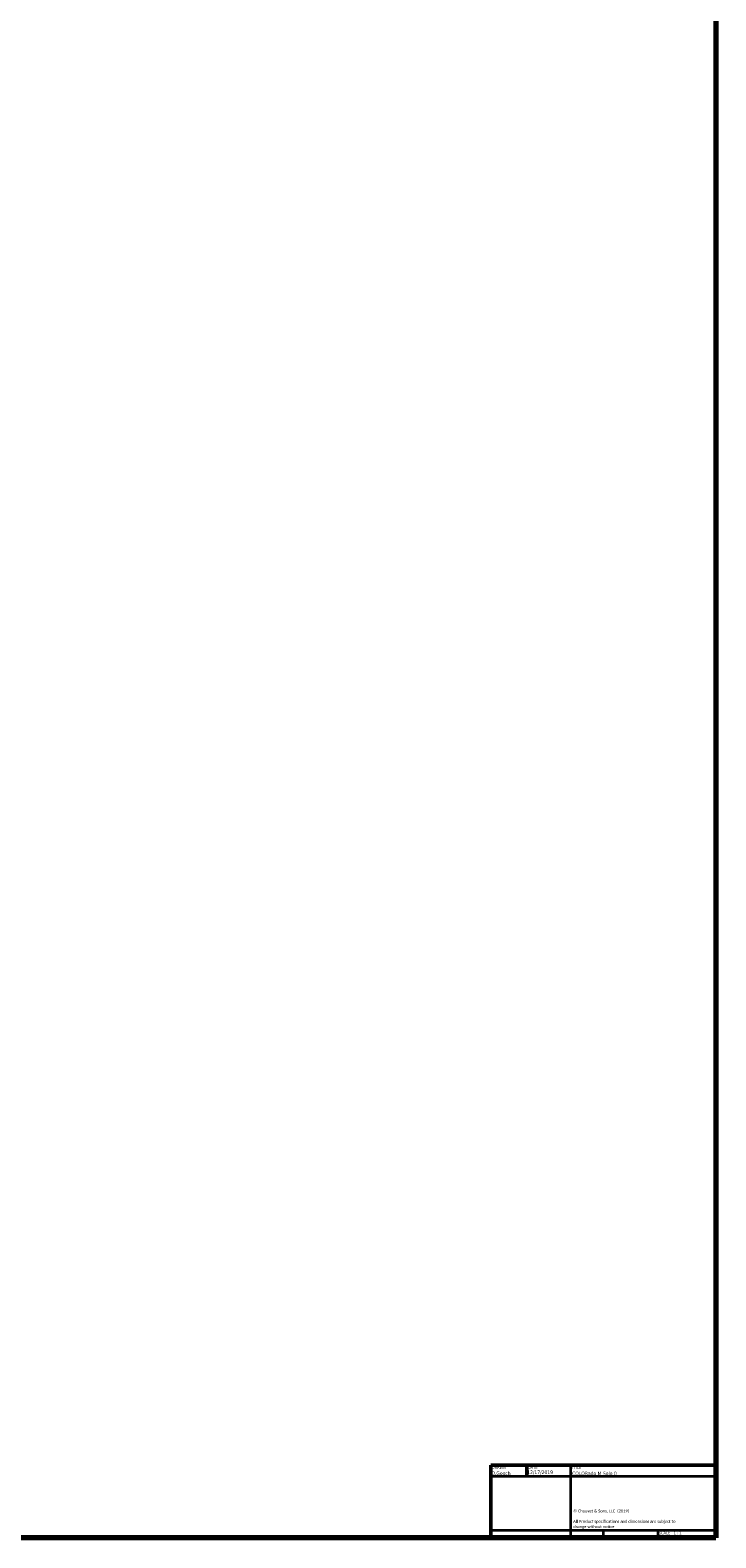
# Model space of a CAD drawing. Header units: millimetres. Extents: x 20 to 2980, y 20 to 2980.
# Tile 3 of 4: x 2380 to 2980, y 20 to 1340. Entities that reach past the tile are written whole.
import ezdxf
from ezdxf.enums import TextEntityAlignment as Align

# ---------------------------------------------------------------- set-up
doc = ezdxf.new("R2010")
doc.units = ezdxf.units.MM
doc.layers.add('Border (ISO)', color=7, linetype='Continuous', lineweight=70)
doc.layers.add('Title (ISO)', color=7, linetype='Continuous', lineweight=50)
doc.styles.add('Note Text (ISO)', font='tahoma.ttf')
doc.styles.add('Text Style38', font='tahoma.ttf')
doc.styles.add('Text Style39', font='tahoma.ttf')

# ---------------------------------------------------------------- blocks, each defined once
blk = doc.blocks.new('Borders Chauvet')
at = {"layer": 'Border (ISO)'}
for p, q in [((2980, 2980), (2980, 20)), ((2980, 20), (20, 20))]:
    blk.add_line(p, q, dxfattribs=at)
blk = doc.blocks.new('Title Blocks Chauvet')
at = {"layer": 'Title (ISO)'}
for p, q in [((414.9, 145.8), (218, 145.8)), ((218, 145.8), (218, 82.1)), ((249.5, 145.8), (249.5, 136.2)), ((414.9, 82.1), (414.9, 145.8)), ((218, 82.1), (414.9, 82.1))]:
    blk.add_line(p, q, dxfattribs=at)
at = {"layer": 'Title (ISO)', "lineweight": 35}
for p, q in [((287.9, 82.1), (287.9, 145.8)), ((218, 136.2), (414.9, 136.2)), ((287.9, 88.5), (218, 88.5)), ((414.9, 88.5), (287.9, 88.5)), ((316.3, 88.5), (316.3, 82.1)), ((364.1, 88.5), (364.1, 82.1))]:
    blk.add_line(p, q, dxfattribs=at)
at = {"layer": 'Title (ISO)', "color": 7, "style": 'Text Style38'}
for s, p in [('DRAWN', (218.8, 145)), ('DATE', (250.3, 145)), ('TITLE', (288.7, 145))]:
    blk.add_text(s, height=2.54, dxfattribs=at).set_placement(p, align=Align.TOP_LEFT)
at = {"layer": 'Title (ISO)', "color": 7, "insert": (290, 106.9), "char_height": 2.54, "width": 96.447, "attachment_point": 1, "line_spacing_factor": 1.07956, "style": 'Note Text (ISO)'}
blk.add_mtext('\\fCalibri|b0|i0;\\H2.5400;© Chauvet & Sons, LLC  (2019)\\P\\fCalibri|b0|i0;\\H2.5400;\\P\\fCalibri|b0|i0;\\H2.5400;All Product specifications and dimensions are subject to change without notice \\P', dxfattribs=at)
at = {"layer": 'Title (ISO)', "color": 7, "insert": (364.9, 87.7), "char_height": 2.54, "attachment_point": 1, "style": 'Note Text (ISO)'}
blk.add_mtext('\\fTahoma|b0|i0;\\H2.5400;SCALE', dxfattribs=at)
at = {"layer": 'Title (ISO)', "color": 7}
for tag, p, height, style in [('AUTHOR_001', (218.5, 137.1), 3.17, 'Text Style39'), ('CREATION_DATE_001', (249.8, 137.9), 3.17, 'Text Style39'), ('TITLE_001', (289.1, 136.9), 3.17, 'Text Style39'), ('Initial_View_Scale_001', (377.9, 85.2), 2.54, 'Text Style38')]:
    blk.add_attdef(tag, p, '', height=height, dxfattribs=dict(at, style=style))

msp = doc.modelspace()

# ---------------------------------------------------------------- block references
msp.add_blockref('Borders Chauvet', (0, 0))
msp.add_blockref('Title Blocks Chauvet', (2565.1, -62.1)).add_auto_attribs({'CREATION_DATE_001': '12/17/2019', 'AUTHOR_001': 'D.Gooch', 'TITLE_001': 'COLORado M Solo 0', 'Initial_View_Scale_001': '1 : 1'})

doc.saveas('drawing.dxf')
